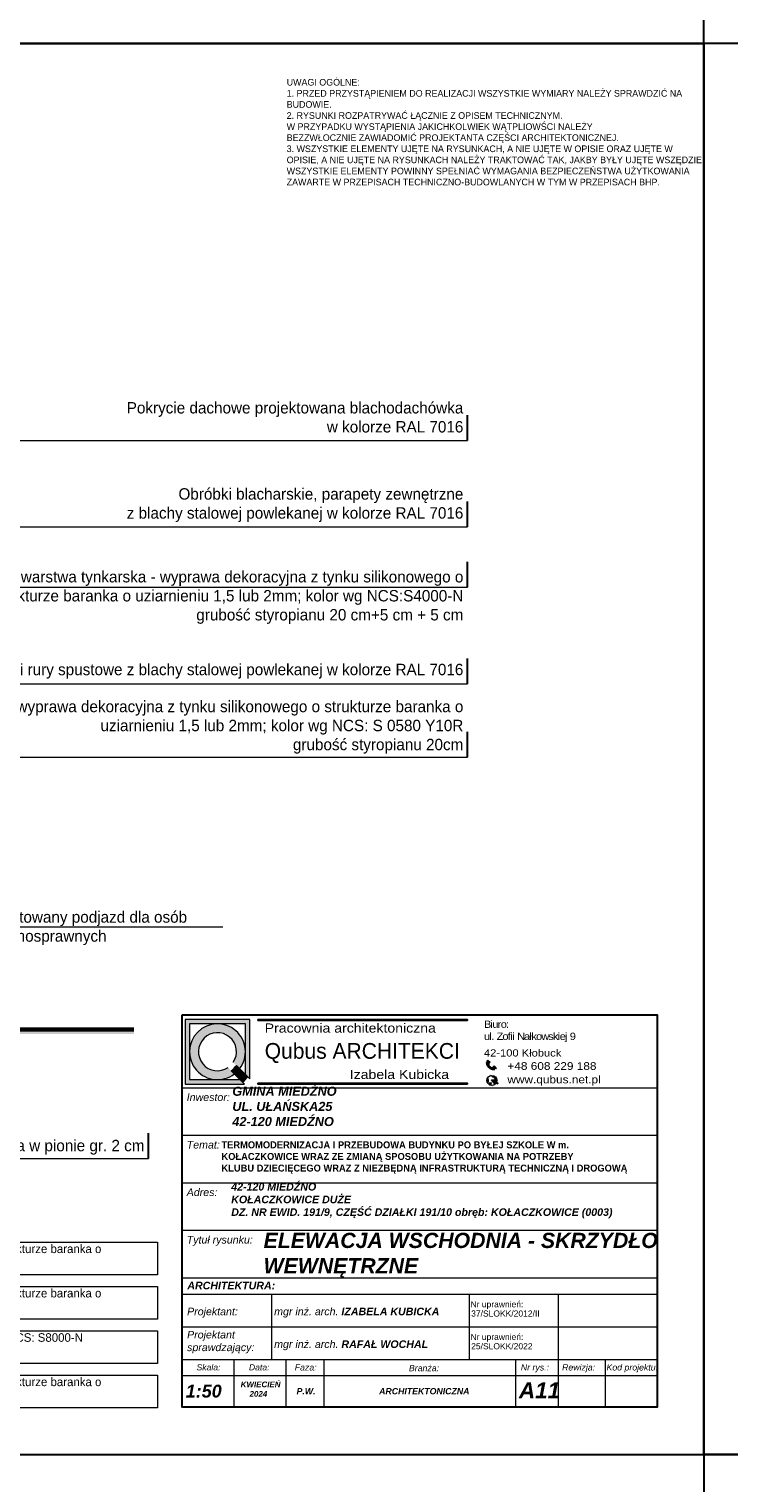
# Model space of a CAD drawing. Header units: millimetres. Extents: x -587 to 33545, y -26688 to 22494.
# Tile 19 of 256: x 2903 to 3639, y 7244 to 8774. Entities that reach past the tile are written whole.
import ezdxf
from ezdxf.enums import TextEntityAlignment as Align
from ezdxf.xclip import XClip

# ---------------------------------------------------------------- set-up
doc = ezdxf.new("R2010")
doc.units = ezdxf.units.MM
doc.header["$MEASUREMENT"] = 0
doc.header["$XCLIPFRAME"] = 0
doc.linetypes.add('ArchiTECH.PC Solid Line Type', pattern=[0])
doc.layers.add('a3', color=3, linetype='Continuous', lineweight=30, plot=False)
doc.layers.add('wymiarowanie', color=176, linetype='Continuous', lineweight=9)
doc.styles.add('ArchiTECHStyle1', font='arial.ttf', dxfattribs={"height": 0.16})
doc.styles.add('Roman', font='SIMPLEX')
doc.styles.add('ROMANS', font='romans')

# ---------------------------------------------------------------- blocks, each defined once
blk = doc.blocks.new('MF2E40FB0')
at = {"true_color": 0xffffff}
blk.add_hatch(color=7, dxfattribs=at).paths.add_polyline_path([(193.99, 188.45), (193.99, 165.83), (315.56, 165.83), (315.56, 188.45)])
blk = doc.blocks.new('MF2E3DA70')
at = {"color": 250, "linetype": 'Continuous', "lineweight": 60, "true_color": 0x231f20}
blk.add_lwpolyline([(315.56, 188.45), (280.99, 188.45), (280.99, 188.45)], dxfattribs=at)

msp = doc.modelspace()

# ---------------------------------------------------------------- hatches: boundary and pattern name
for points in [[(3143.4, 7731.43), (3143.4, 7730.4), (3363.71, 7730.4), (3363.71, 7731.43)], [(3143.4, 7664.4), (3143.4, 7663.37), (3363.71, 7663.37), (3363.71, 7664.4)]]:
    msp.add_hatch(color=256).paths.add_polyline_path(points)
at = {"layer": 'wymiarowanie'}
h = msp.add_hatch(color=7, dxfattribs=at)
h.paths.add_polyline_path([(3066.72, 7731.43), (3134.78, 7731.43), (3134.78, 7668.85), (3132.72, 7670.91), (3130.11, 7673.52), (3130.11, 7697.4), (3130.11, 7726.76), (3100.75, 7726.76), (3071.39, 7726.76), (3071.39, 7697.4), (3071.39, 7668.04), (3100.75, 7668.04), (3124.64, 7668.04), (3127.25, 7665.43), (3129.31, 7663.37), (3066.72, 7663.37)])
h.paths.add_polyline_path([(3071.39, 7697.4, -0.4142136), (3100.75, 7726.76, -0.4142136), (3130.11, 7697.4, -0.1647641), (3124.07, 7679.56), (3120.73, 7682.9), (3117.38, 7686.25, 10.2455423), (3111.9, 7680.78), (3115.26, 7677.43), (3118.59, 7674.09, -0.1647641), (3100.75, 7668.04, -0.4142136)])
for color, points in [(1, [(3115.26, 7677.43, 0.0788738), (3120.73, 7682.9), (3124.07, 7679.56), (3130.11, 7673.52), (3132.72, 7670.91, -0.046709), (3127.25, 7665.43), (3124.64, 7668.04), (3118.59, 7674.09)]), (7, [(3394.69, 7667.47), (3395.48, 7667.41), (3394.69, 7666.96, 0.0122344), (3394.7, 7667.21, 0.0123937)]), (7, [(3392.63, 7663.04, 0.0114248), (3392.82, 7663.19), (3392.83, 7662.77)])]:
    msp.add_hatch(color=color, dxfattribs=at).paths.add_polyline_path(points)
h = msp.add_hatch(color=7, dxfattribs=at)
h.paths.add_polyline_path([(3387.45, 7682.07), (3386.42, 7683, -0.2257017), (3386.15, 7684.55), (3383.7, 7686.76, 0.1923995), (3384.25, 7683.1, 0.0725634), (3386.2, 7680.69)])
h.paths.add_polyline_path([(3384.31, 7687.45), (3386.6, 7685.39), (3387.61, 7686.51), (3385.32, 7688.56)])
h = msp.add_hatch(color=7, dxfattribs=at)
h.paths.add_polyline_path([(3387.45, 7682.07), (3388.48, 7681.14, 0.2257017), (3390.05, 7681.04), (3392.5, 7678.83, -0.1923995), (3388.81, 7678.99, -0.0725634), (3386.2, 7680.69)])
h.paths.add_polyline_path([(3393.12, 7679.51), (3390.84, 7681.57), (3391.84, 7682.69), (3394.13, 7680.63)])
h = msp.add_hatch(color=7, dxfattribs=at)
h.paths.add_polyline_path([(3389.12, 7667.97), (3394.23, 7665.04, -0.0172131), (3394.07, 7664.72), (3393.56, 7665.01, 0.008189), (3393.55, 7665.02, 0.5397497), (3392.8, 7664.62), (3392.82, 7663.19, -0.0114248), (3392.63, 7663.04)])
h.paths.add_polyline_path([(3389.12, 7667.97), (3394.69, 7667.47, -0.0123937), (3394.7, 7667.21, -0.0122344), (3394.69, 7666.96), (3393.87, 7666.48, 0.5397497), (3393.9, 7665.64, 0.008189), (3393.92, 7665.64), (3394.37, 7665.38, -0.0173245), (3394.23, 7665.04)])
h.paths.add_polyline_path([(3385.14, 7670.22, 0.4200987), (3385.4, 7668.97, -0.5369957), (3385.62, 7668.27, 0.2016291), (3385.4, 7666.96, 0.1070222), (3385.98, 7666.13, 0), (3385.98, 7666.13, -0.4365565), (3385.98, 7665.7, 0.1470815), (3385.47, 7665.27, 0.2070349), (3385.41, 7664.63, -0.421728), (3385.2, 7664.13, -0.3199581)])
h.paths.add_polyline_path([(3386.13, 7663.14, 0.4961021), (3387, 7663.66, -0.1925824), (3387.23, 7664.8, -0.3611399), (3387.96, 7664.78, 0.3674112), (3388.79, 7664.66, -1.0208574), (3389.05, 7664.51, -0.1185898), (3388.46, 7663.83, 0.3247332), (3388.4, 7663.02, 0.305926), (3389.9, 7661.98, -0.195201)])
h.paths.add_polyline_path([(3387.91, 7672.24, -0.2349861), (3392.52, 7671.47, 0.5278165), (3391.88, 7670.62, 0.1272686), (3391.08, 7670.95, -0.1207092), (3389.25, 7671.61, 0.0977798)])
h.paths.add_polyline_path([(3392.2, 7669.04, 0.3379247), (3392.5, 7669.69, 0.2733122), (3394.4, 7668.97, -0.0235046), (3394.54, 7668.49, -0.1267146)])
h.paths.add_polyline_path([(3394.23, 7665.04, 0.0173245), (3394.37, 7665.38), (3396.05, 7664.42), (3395.87, 7664.1)])
h.paths.add_polyline_path([(3394.23, 7665.04), (3395.87, 7664.1), (3395.69, 7663.79), (3394.07, 7664.72, 0.0172131)])

# ---------------------------------------------------------------- linework, layer by layer
at = {"color": 7}
for p, q in [((3127.25, 7665.43), (3129.31, 7663.37)), ((3132.72, 7670.91), (3134.78, 7668.85))]:
    msp.add_line(p, q, dxfattribs=at)
for points in [[(3143.4, 7731.43), (3143.4, 7730.4), (3363.71, 7730.4), (3363.71, 7731.43)], [(3143.4, 7664.4), (3143.4, 7663.37), (3363.71, 7663.37), (3363.71, 7664.4)]]:
    msp.add_lwpolyline(points, close=True)
at = {"layer": 'a3'}
for points in [[(1512.56, 10243.5), (1512.56, 8758.5), (3612.56, 8758.5), (3612.56, 10243.5), (1512.56, 10243.5)], [(1512.56, 8758.5), (1512.56, 7273.5), (3612.56, 7273.5), (3612.56, 8758.5), (1512.56, 8758.5)], [(3612.56, 8758.5), (3612.56, 7273.5), (5712.56, 7273.5), (5712.56, 8758.5), (3612.56, 8758.5)], [(3612.56, 7273.5), (3612.56, 5788.5), (5712.56, 5788.5), (5712.56, 7273.5), (3612.56, 7273.5)]]:
    msp.add_lwpolyline(points, dxfattribs=at)
at = {"layer": 'wymiarowanie', "lineweight": 30}
for p, q in [((3363.68, 8340.51), (3363.68, 8367.2)), ((3363.68, 8249.85), (3363.68, 8276.54)), ((3363.68, 8186.29), (3363.68, 8212.98)), ((3363.68, 8084.6), (3363.68, 8111.29)), ((3363.68, 8007.21), (3363.68, 8033.9)), ((3028.24, 7585.11), (3028.24, 7611.81))]:
    msp.add_line(p, q, dxfattribs=at)
at = {"layer": 'wymiarowanie'}
for p, q in [((2352.58, 8340.51), (3363.68, 8340.51)), ((2845.77, 8249.85), (3363.68, 8249.85)), ((2791.21, 8186.29), (3363.68, 8186.29)), ((2681.1, 8084.6), (3363.68, 8084.6)), ((2569.4, 8007.21), (3363.68, 8007.21)), ((2842.85, 7828.85), (3106.51, 7828.85)), ((2562.18, 7585.11), (3028.24, 7585.11))]:
    msp.add_line(p, q, dxfattribs=at)
at = {"layer": 'wymiarowanie', "color": 0, "linetype": 'ArchiTECH.PC Solid Line Type', "lineweight": 9}
for p, q in [((3063.46, 7459.52), (3063.46, 7709.52)), ((3063.46, 7659.52), (3563.46, 7659.52)), ((3063.46, 7609.52), (3563.46, 7609.52)), ((3063.46, 7559.52), (3563.46, 7559.52)), ((3063.46, 7509.52), (3563.46, 7509.52)), ((3063.46, 7392.32), (3063.46, 7459.52)), ((3063.46, 7459.52), (3563.46, 7459.52)), ((3063.46, 7442.32), (3563.46, 7442.32)), ((3157.44, 7442.32), (3157.44, 7373.5)), ((3365.41, 7442.32), (3365.41, 7373.5)), ((3459.08, 7442.32), (3459.08, 7373.5)), ((3063.46, 7407.91), (3563.46, 7407.91)), ((3063.46, 7373.5), (3563.46, 7373.5)), ((3063.46, 7373.5), (3563.46, 7373.5)), ((3063.46, 7373.5), (3563.46, 7373.5)), ((3063.46, 7373.5), (3563.46, 7373.5)), ((3063.46, 7373.5), (3563.46, 7373.5)), ((3118.15, 7373.5), (3118.15, 7323.5)), ((3172.84, 7373.5), (3172.84, 7323.5)), ((3212.65, 7373.5), (3212.65, 7323.5)), ((3414.26, 7373.5), (3414.26, 7323.5)), ((3459.08, 7373.5), (3459.08, 7323.5)), ((3508.77, 7373.5), (3508.77, 7323.5)), ((3063.46, 7356.84), (3563.46, 7356.84))]:
    msp.add_line(p, q, dxfattribs=at)
at = {"layer": 'wymiarowanie', "color": 1}
for p, q in [((3132.72, 7670.91), (3120.73, 7682.9)), ((3127.25, 7665.43), (3115.26, 7677.43))]:
    msp.add_line(p, q, dxfattribs=at)
at = {"layer": 'wymiarowanie', "color": 7}
for p, q in [((3383.7, 7686.76), (3386.15, 7684.55)), ((3385.32, 7688.56), (3384.31, 7687.45)), ((3384.31, 7687.45), (3386.6, 7685.39)), ((3385.32, 7688.56), (3387.61, 7686.51)), ((3386.42, 7683), (3390.82, 7679.03)), ((3386.6, 7685.39), (3387.61, 7686.51)), ((3392.5, 7678.83), (3390.05, 7681.04)), ((3390.84, 7681.57), (3391.84, 7682.69)), ((3393.12, 7679.51), (3390.84, 7681.57)), ((3394.13, 7680.63), (3391.84, 7682.69)), ((3394.13, 7680.63), (3393.12, 7679.51)), ((3395.48, 7667.41), (3389.12, 7667.97)), ((3389.12, 7667.97), (3395.87, 7664.1)), ((3392.83, 7662.77), (3389.12, 7667.97)), ((3393.55, 7665.02), (3395.69, 7663.79)), ((3393.87, 7666.48), (3395.48, 7667.41)), ((3393.9, 7665.64), (3396.05, 7664.42)), ((3392.8, 7664.62), (3392.83, 7662.77)), ((3395.87, 7664.1), (3395.69, 7663.79)), ((3395.87, 7664.1), (3396.05, 7664.42))]:
    msp.add_line(p, q, dxfattribs=at)
at = {"layer": 'wymiarowanie', "color": 0, "lineweight": 30}
msp.add_lwpolyline([(3063.46, 7736.13), (3563.46, 7736.13), (3563.46, 7323.5), (3063.46, 7323.5)], close=True, dxfattribs=at)
at = {"layer": 'wymiarowanie', "color": 7}
for points in [[(3134.78, 7668.85), (3134.78, 7731.43), (3066.72, 7731.43), (3066.72, 7663.37), (3129.31, 7663.37)], [(3130.11, 7673.52), (3130.11, 7726.76), (3071.39, 7726.76), (3071.39, 7668.04), (3124.64, 7668.04)]]:
    msp.add_lwpolyline(points, dxfattribs=at)
at = {"layer": 'wymiarowanie'}
for points in [[(2505.94, 7497.09), (3037.69, 7497.09), (3037.69, 7462.53), (2505.94, 7462.53)], [(2505.94, 7450.41), (3037.69, 7450.41), (3037.69, 7415.85), (2505.94, 7415.85)], [(2505.94, 7403.74), (3037.69, 7403.74), (3037.69, 7369.18), (2505.94, 7369.18)], [(2505.94, 7357.06), (3037.69, 7357.06), (3037.69, 7322.5), (2505.94, 7322.5)]]:
    msp.add_lwpolyline(points, close=True, dxfattribs=at)
at = {"layer": 'wymiarowanie', "color": 7, "lineweight": 13}
msp.add_circle((3389.45, 7667.21), 5.25, dxfattribs=at)
at = {"layer": 'wymiarowanie', "color": 7}
for centre, radius, start, end in [((3100.75, 7697.4), 29.36, 322.57509, 307.42491), ((3100.75, 7697.4), 20.02, 326.14921, 303.85079), ((3388.55, 7685.61), 4.98, 166.67958, 210.24197), ((3393.5, 7688.6), 10.76, 210.73037, 227.33158), ((3387.92, 7684.06), 1.84, 164.3158, 215.19037), ((3393.31, 7688.77), 10.76, 228.6417, 245.24291), ((3389.37, 7682.75), 1.84, 240.78291, 291.65748), ((3100.75, 7697.4), 41.52, 309.65143, 320.34857), ((3385.88, 7669.72), 0.895, 145.81653, 236.96537), ((3387.07, 7667.35), 1.71, 147.73007, 193.32869), ((3386.18, 7664.87), 0.809, 150.948, 197.73589), ((3385.28, 7668.54), 0.443, 321.3211, 74.26354), ((3387.61, 7667.88), 2.39, 202.61984, 227.05452), ((3386.45, 7664.63), 1.16, 113.52157, 146.9902), ((3385.78, 7665.91), 0.293, 313.10426, 47.44022), ((3387.58, 7664.35), 0.575, 48.68881, 128.11552), ((3386.98, 7668.53), 3.82, 53.63525, 75.97372), ((3390.86, 7683.53), 4.98, 245.7313, 289.2937), ((3391.51, 7675.02), 4.1, 236.50654, 264.03785), ((3390.84, 7669.25), 1.72, 14.92604, 81.86713), ((3392.49, 7670.82), 0.649, 87.29907, 197.66327), ((3391.93, 7669.56), 0.589, 297.9169, 12.60242), ((3394.44, 7673.31), 4.82, 242.38997, 271.27687), ((3394.06, 7670.94), 2, 218.55426, 279.6995), ((3393.3, 7664.58), 0.503, 59.2997, 174.60822), ((3394.16, 7666.08), 0.503, 125.86793, 241.17645), ((3385.06, 7664.48), 0.379, 291.2453, 22.71136), ((3386.37, 7663.73), 0.638, 247.55357, 353.09799), ((3388.55, 7663.95), 1.57, 147.18676, 190.78958), ((3388.45, 7665.21), 0.646, 221.07993, 301.77551), ((3388.99, 7663.39), 0.69, 140.11365, 212.07498), ((3389.93, 7663.61), 1.63, 201.19555, 269.23648), ((3387.34, 7665.41), 1.93, 305.31298, 332.36541), ((3388.92, 7664.59), 0.15, 330.54591, 152.91124)]:
    msp.add_arc(centre, radius, start, end, dxfattribs=at)
at = {"layer": 'wymiarowanie', "color": 1}
msp.add_arc((3100.75, 7697.4), 24.69, 305.9804, 324.0196, dxfattribs=at)

# ---------------------------------------------------------------- block references
at = {"color": 7, "true_color": 0xffffff}
ref = msp.add_blockref('MF2E3DA70', (-140.98, 5837.28), dxfattribs=dict(at, xscale=9.994634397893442, yscale=9.994634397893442, zscale=9.994634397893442))
XClip(ref).set_block_clipping_path([(280.6260249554, 187.7017468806), (315.5719073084, 188.7607130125)])
ref = msp.add_blockref('MF2E40FB0', (-140.98, 5837.28), dxfattribs=dict(at, xscale=9.994634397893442, yscale=9.994634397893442, zscale=9.994634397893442))
XClip(ref).set_block_clipping_path([(281.1555080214, 187.9664884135), (315.5719073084, 187.9664884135), (315.5719073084, 188.2312299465), (281.1555080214, 188.2312299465), (281.1555080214, 187.9664884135)])

# ---------------------------------------------------------------- texts
at = {"color": 7, "insert": (3173.57, 8671.15), "char_height": 7.3248, "width": 465.5268, "attachment_point": 4}
msp.add_mtext('{\\fCentury Gothic|b0|i1|c238|p34;\\P\\pxsm1,ql;\\fCentury Gothic|b0|i0|c238|p34;\\H0.955652x;\\C256;UWAGI OGÓLNE:\\P1. PRZED PRZYSTĄPIENIEM DO REALIZACJI WSZYSTKIE WYMIARY NALEŻY SPRAWDZIĆ NA\\PBUDOWIE.\\P2. \\C7;RYSUNKI ROZPATRYWAĆ ŁĄCZNIE Z OPISEM TECHNICZNYM.\\P\\ps*1,q*;W PRZYPADKU WYSTĄPIENIA JAKICHKOLWIEK WĄTPLIOWŚCI NALEŻY \\PBEZZWŁOCZNIE ZAWIADOMIĆ PROJEKTANTA CZĘŚCI ARCHITEKTONICZNEJ.\\P\\psm1,ql;\\C256;3. WSZYSTKIE ELEMENTY UJĘTE NA RYSUNKACH, A NIE UJĘTE W OPISIE ORAZ UJĘTE W\\POPISIE, A NIE UJĘTE NA RYSUNKACH NALEŻY TRAKTOWAĆ TAK, JAKBY BYŁY UJĘTE WSZĘDZIE.\\PWSZYSTKIE ELEMENTY POWINNY SPEŁNIAĆ WYMAGANIA BEZPIECZEŃSTWA UŻYTKOWANIA\\PZAWARTE W PRZEPISACH TECHNICZNO-BUDOWLANYCH W TYM W PRZEPISACH BHP.}', dxfattribs=at)
at = {"attachment_point": 1}
for s, insert, char_height, width in [('{\\fCentury Gothic|b0|i0|c238|p34;\\W1.15;Pracownia architektoniczna}', (3150.43, 7727.14), 9.6206, 217.3406), ('{\\fCentury Gothic|b0|i0|c238|p34;\\W1.15;\\T0.8;Biuro:\\Pul. Zofii Nałkowskiej 9}', (3381.11, 7730.14), 7.6196, 296.6769), ('{\\fCentury Gothic|b0|i0|c238|p34;\\W1.15;42-100 Kłobuck}', (3381.11, 7699.97), 7.6196, 296.6769), ('{\\fCentury Gothic|b0|i0|c238|p34;\\W1.15;+48 608 229 188}', (3405.79, 7686.42), 8.0883, 314.9282), ('{\\fCentury Gothic|b0|i0|c238|p34;\\W1.15;Izabela Kubicka}', (3239.96, 7678.34), 9.6206, 217.3406), ('{\\fCentury Gothic|b0|i0|c238|p34;\\W1.15;www.qubus.net.pl}', (3405.79, 7672.24), 8.0883, 314.9282)]:
    msp.add_mtext(s, dxfattribs=dict(at, insert=insert, char_height=char_height, width=width))
at = {"insert": (3100.24, 7603.08), "char_height": 7.33333, "width": 491.9512, "attachment_point": 1, "style": 'Roman'}
msp.add_mtext('\\pxi0,l0.642783,sm1,ql,t9.628161;{\\fCentury Gothic|b1|i0|c238|p34;TERMOMODERNIZACJA I PRZEBUDOWA BUDYNKU PO BYŁEJ SZKOLE W m. \\PKOŁACZKOWICE WRAZ ZE ZMIANĄ SPOSOBU UŻYTKOWANIA NA POTRZEBY \\PKLUBU DZIECIĘCEGO WRAZ Z NIEZBĘDNĄ INFRASTRUKTURĄ TECHNICZNĄ I DROGOWĄ}', dxfattribs=at)
at = {"layer": 'wymiarowanie', "color": 0, "style": 'ArchiTECHStyle1'}
for s, p in [('Nr uprawnień:', (3366.96, 7426.55)), ('37/SLOKK/2012/II', (3367.65, 7416.79)), ('Nr uprawnień:', (3366.96, 7392.15)), ('25/SLOKK/2022', (3367.65, 7382.39))]:
    msp.add_text(s, height=6.4, dxfattribs=at).set_placement(p, align=Align.BOTTOM_LEFT)
at = {"layer": 'wymiarowanie', "attachment_point": 1}
for s, insert, char_height, width in [('\\pxqr;{\\fCentury Gothic|b0|i0|c238|p34;Pokrycie dachowe projektowana blachodachówka\\Pw kolorze RAL 7016}', (2737.9, 8381.06), 12, 621.5287), ('\\pxqr;{\\fCentury Gothic|b0|i0|c238|p34;Obróbki blacharskie, parapety zewnętrzne\\P z blachy stalowej powlekanej w kolorze RAL 7016}', (2737.9, 8290.4), 12, 621.5287), ('\\pxqr;{\\fCentury Gothic|b0|i0|c238|p34;Gzyms okapowy: warstwa tynkarska - wyprawa dekoracyjna z tynku silikonowego o strukturze baranka o uziarnieniu 1,5 lub 2mm; kolor wg NCS:S4000-N\\Pgrubość styropianu 20 cm+5 cm + 5 cm\\P }', (2737.9, 8203.27), 12, 621.5287), ('\\pxqr;{\\fCentury Gothic|b0|i0|c238|p34;Rynny i rury spustowe z blachy stalowej powlekanej w kolorze RAL 7016}', (2737.9, 8105.65), 12, 621.5287), ('\\pxqr;{\\fCentury Gothic|b0|i0|c238|p34;Warstwa tynkarska - wyprawa dekoracyjna z tynku silikonowego o strukturze baranka o uziarnieniu 1,5 lub 2mm; kolor wg NCS: S 0580 Y10R\\Pgrubość styropianu 20cm\\P }', (2737.9, 8066.73), 12, 621.5287), ('\\pxqr;{\\fCentury Gothic|b0|i0|c238|p34;Listwa do boniowania osadzana w pionie gr. 2 cm }', (2402.46, 7604.7), 12, 621.5287), ('\\pxql;{\\fCentury Gothic|b0|i0|c238|p34;Warstwa tynkarska - wyprawa dekoracyjna z tynku silikonowego o strukturze baranka o uziarnieniu 1,5 lub 2mm; kolor wg NCS: S1002-G50Y}', (2513.74, 7494.52), 9, 522.7593), ('\\pxql;{\\fCentury Gothic|b0|i0|c238|p34;Warstwa tynkarska - wyprawa dekoracyjna z tynku silikonowego o strukturze baranka o uziarnieniu 1,5 lub 2mm; kolor wg NCS: S4000-N}', (2513.74, 7447.84), 9, 522.7593), ('\\pxql;{\\fCentury Gothic|b0|i0|c238|p34;Tynk mozaikowy gruboziarnisty (kruszywo 1,0-1,6mm) w kolorze wg NCS: S8000-N}', (2513.74, 7401.17), 9, 522.7593), ('\\pxql;{\\fCentury Gothic|b0|i0|c238|p34;Warstwa tynkarska - wyprawa dekoracyjna z tynku silikonowego o strukturze baranka o uziarnieniu 1,5 lub 2mm; kolor wg NCS\\H1.333333x; \\H0.75x;S 0580 Y10R}', (2513.74, 7354.49), 9, 522.7593)]:
    msp.add_mtext(s, dxfattribs=dict(at, insert=insert, char_height=char_height, width=width))
at = {"layer": 'wymiarowanie', "color": 6, "linetype": 'Continuous', "insert": (3174.31, 7845.2), "char_height": 12, "width": 327.6277, "attachment_point": 3, "style": 'ROMANS'}
msp.add_mtext('\\pxql;{\\fCentury Gothic|b0|i0|c238|p0;\\C256;Projektowany podjazd dla osób niepełnosprawnych\\P\\P }', dxfattribs=at)
at = {"layer": 'wymiarowanie', "color": 7, "insert": (3150.47, 7706.56), "char_height": 16.5424, "width": 250.7895, "attachment_point": 1}
msp.add_mtext('{\\fCentury Gothic|b0|i0|c238|p34;Qubus ARCHITEKCI}', dxfattribs=at)
at = {"layer": 'wymiarowanie', "color": 0, "ltscale": 0.45, "attachment_point": 1}
for s, insert, char_height, width in [('{\\fArial CE|b0|i1|c238|p34;Inwestor:}', (3068.41, 7653.55), 7.9972, 507.9365), ('{\\fArial CE|b0|i1|c238|p34;Temat:}', (3068.41, 7603.55), 7.9972, 507.9365), ('{\\fArial CE|b0|i1|c238|p34;Adres:}', (3068.41, 7553.55), 7.9972, 507.9365), ('{\\fArial CE|b0|i1|c238|p34;Tytuł rysunku:}', (3068.41, 7503.55), 7.9972, 507.9365), ('{\\fArial|b1|i1|c238|p34;ELEWACJA WSCHODNIA - SKRZYDŁO WEWNĘTRZNE}', (3149.27, 7506.86), 16, 507.9365), ('{\\fArial|b1|i1|c238|p34;ARCHITEKTURA:}', (3069.04, 7455.38), 7.9972, 507.9365), ('{\\fArial CE|b0|i1|c238|p34;Projektant:}', (3068.81, 7428.07), 7.9972, 507.9365), ('{\\fArial CE|b0|i1|c238|p34;mgr inż. arch. \\fArial CE|b1|i1|c238|p34;IZABELA KUBICKA}', (3160.41, 7428.07), 7.9972, 507.9365), ('{\\fArial CE|b0|i1|c238|p34;Projektant\\Psprawdzający:}', (3068.81, 7403.68), 7.9972, 507.9365), ('{\\fArial CE|b0|i1|c238|p34;mgr inż. arch. \\fArial CE|b1|i1|c238|p34;RAFAŁ WOCHAL}', (3160.41, 7393.66), 7.9972, 507.9365), ('{\\fArial CE|b0|i1|c238|p34;Skala:}', (3078.68, 7368.56), 6.5, 507.9365), ('{\\fArial CE|b0|i1|c238|p34;Data:}', (3133.84, 7368.56), 6.5, 507.9365), ('{\\fArial CE|b0|i1|c238|p34;Faza:}', (3182.06, 7368.56), 6.5862, 507.9365), ('{\\fArial CE|b0|i1|c238|p34;Branża:}', (3302.18, 7367.75), 6.5862, 507.9365), ('{\\fArial CE|b0|i1|c238|p34;Nr rys.:}', (3419.93, 7368.56), 6.5862, 507.9365), ('{\\fArial CE|b0|i1|c238|p34;Rewizja:}', (3463.3, 7368.56), 6.5862, 507.9365), ('{\\fArial CE|b0|i1|c238|p34;Kod projektu:}', (3510.08, 7368.56), 6.5862, 507.9365), ('{\\fArial|b1|i1|c238|p34;1:50}', (3067.35, 7347.05), 13.545, 406.3492), ('\\pxt16.667;{\\fArial|b1|i1|c238|p34;     KWIECIEŃ\\P         2024}', (3113.55, 7350.34), 6, 507.9365), ('{\\fArial|b1|i1|c238|p34;A11}', (3417.87, 7349.48), 16.9312, 507.9365), ('{\\fArial CE|b1|i1|c238|p34;P.W.}', (3183.99, 7343.47), 6.5862, 507.9365), ('{\\fArial CE|b1|i1|c238|p34;ARCHITEKTONICZNA}', (3270.82, 7343.47), 6.5862, 507.9365)]:
    msp.add_mtext(s, dxfattribs=dict(at, insert=insert, char_height=char_height, width=width))
at = {"layer": 'wymiarowanie', "color": 1, "ltscale": 0.45, "attachment_point": 1}
for s, insert, char_height, width in [('{\\fArial|b1|i1|c238|p34;\\C7;GMINA MIEDŹNO\\PUL. UŁAŃSKA25\\P42-120 MIEDŹNO}', (3116.4, 7660.58), 9.551, 542.8998), ('{\\fArial|b1|i1|c238|p34;\\C7;42-120 MIEDŹNO\\PKOŁACZKOWICE DUŻE\\P\\A1;DZ. NR EWID. 191/9, CZĘŚĆ DZIAŁKI 191/10\\A1; obręb: KOŁACZKOWICE (0003)}', (3115.25, 7559.31), 8, 433.6091)]:
    msp.add_mtext(s, dxfattribs=dict(at, insert=insert, char_height=char_height, width=width))

doc.saveas('drawing.dxf')
